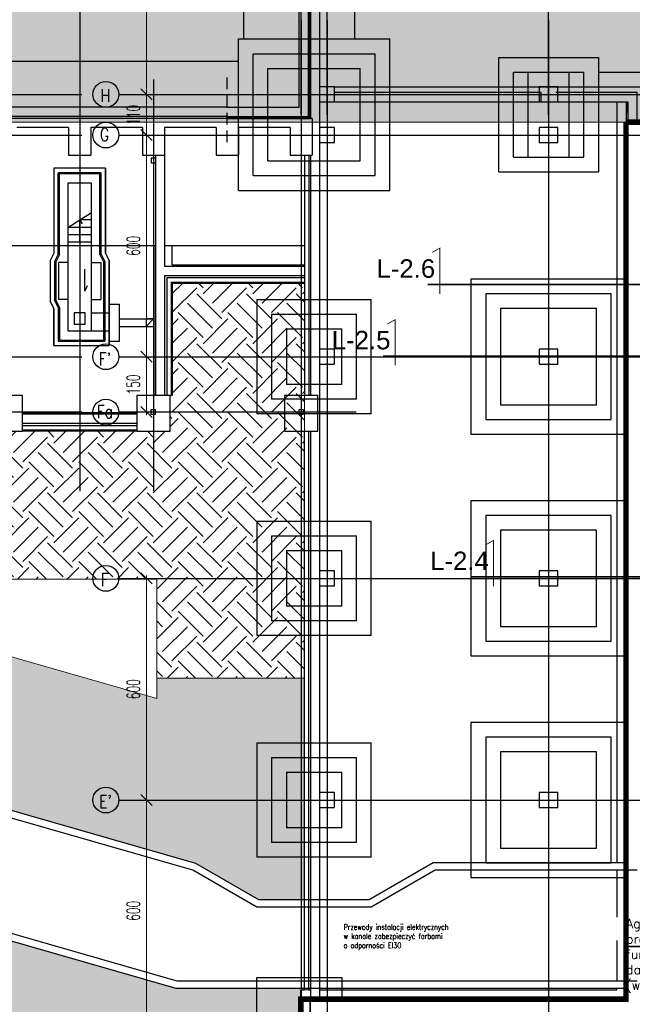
# Model space of a CAD drawing. Header units: centimetres. Extents: x -156440 to 298236, y -263599 to 81430.
# Tile 55 of 170: x 119099 to 135695, y -120762 to -94110. Entities that reach past the tile are written whole.
import ezdxf

# ---------------------------------------------------------------- set-up
doc = ezdxf.new("R2010")
doc.units = ezdxf.units.CM
doc.header["$LTSCALE"] = 50
doc.header["$PDMODE"] = 35
doc.header["$PDSIZE"] = 0.1
for name, pattern in [('01-101 Went PP Poziom -2$0$CENTER', [2, 1.25, -0.25, 0.25, -0.25]), ('01-101 Went PP Poziom -2$0$DASHDOT2', [12.7, 6.35, -3.175, 0, -3.175]), ('Kondygnacja -2$0$DIVIDE', [31.75, 12.7, -6.35, 0, -6.35, 0, -6.35]), ('Kondygnacja -2$0$HIDDEN', [9.525, 6.35, -3.175]), ('Kondygnacja -2$0$HIDDEN2', [4.7625, 3.175, -1.5875]), ('Osie rzutów$0$DASHDOT2', [12.7, 6.35, -3.175, 0, -3.175])]:
    doc.linetypes.add(name, pattern=pattern)
doc.layers.get('0').update_dxf_attribs({"color": 8})
doc.layers.get('DEFPOINTS').update_dxf_attribs({"color": 8})
for name, color, linetype in [('01-101 Went PP Poziom -2$0$L_linie przekrojowe', 213, 'Continuous'), ('Kondygnacja -2$0$ARCH_CIENKIE_IST', 8, 'Continuous'), ('Kondygnacja -2$0$ARCH_ETAPOWANIE', 8, 'Kondygnacja -2$0$DIVIDE'), ('Kondygnacja -2$0$ARCH_FUNDAMENTY_IST', 8, 'Continuous'), ('Kondygnacja -2$0$ARCH_GRUNT', 8, 'Continuous'), ('Kondygnacja -2$0$ARCH_INFO_OPISY', 8, 'Continuous'), ('Kondygnacja -2$0$ARCH_INFO_OPISY_IST', 8, 'Continuous'), ('Kondygnacja -2$0$ARCH_INFO_SCHODY_IST', 8, 'Continuous'), ('Kondygnacja -2$0$ARCH_MUROWANE_IST', 9, 'Continuous'), ('Kondygnacja -2$0$ARCH_NIEWIDOK_IST', 8, 'Kondygnacja -2$0$HIDDEN'), ('Kondygnacja -2$0$ARCH_POMOCNICZE_IST', 8, 'Kondygnacja -2$0$HIDDEN2'), ('Kondygnacja -2$0$ARCH_PRZEKROJOWE_IST', 8, 'Continuous'), ('Kondygnacja -2$0$ARCH_SCHODY_IST', 8, 'Continuous'), ('Kondygnacja -2$0$ARCH_STAL_IST', 8, 'Continuous'), ('Kondygnacja -2$0$ARCH_WIDOK_IST', 8, 'Continuous'), ('Kondygnacja -2$0$ARCH_ŻELBET_IST', 9, 'Continuous'), ('Osie rzutów$0$ARCH_INFO_OSIE_IST', 8, 'Osie rzutów$0$DASHDOT2'), ('Osie rzutów$0$ARCH_INFO_OSIE_OPISY_IST', 8, 'Continuous')]:
    doc.layers.add(name, color=color, linetype=linetype)
for name, color, linetype, lineweight in [('bgde_fundamenty pod urządzenia', 7, 'Continuous', 35), ('Kondygnacja -2$0$RYSUNKOWE_NIEDRUK', 8, 'Continuous', 9), ('Osie rzutów$0$ARCH_INFO_WYMIARY', 8, 'Continuous', 9)]:
    doc.layers.add(name, color=color, linetype=linetype, lineweight=lineweight)
doc.styles.add('01-101 Went PP Poziom -2$0$Arial', font='ARIAL.TTF')
doc.styles.add('Kondygnacja -2$0$ROMANS-50-CM', font='romans.shx', dxfattribs={"width": 0.8, "height": 10})
doc.styles.add('Osie rzutów$0$ROMANS-250-CM', font='romans.shx', dxfattribs={"width": 0.8, "height": 50})
doc.styles.add('Osie rzutów$0$wymiary_cuprum', font='Romans.shx', dxfattribs={"width": 0.6})
doc.styles.add('Romans', font='Romans.shx')
doc.dimstyles.new('Osie rzutów$0$ARCH_ CT', dxfattribs={"dimtxt": 20, "dimasz": 20, "dimexe": 12, "dimexo": 20, "dimgap": 5, "dimtad": 1, "dimdec": 1, "dimrnd": 0.5, "dimzin": 9, "dimdsep": 46, "dimtxsty": 'Osie rzutów$0$wymiary_cuprum', "dimblk": 'Osie rzutów$0$_Oblique', "dimcen": 8, "dimdle": 12, "dimclrd": 256, "dimclre": 256, "dimclrt": 55, "dimadec": 1, "dimazin": 0, "dimtfac": 1, "dimtdec": 1, "dimtmove": 1, "dimatfit": 2, "dimldrblk": 'Osie rzutów$0$_Dot', "dimfxl": 0, "dimtolj": 1, "dimtzin": 0, "dimlwd": -1, "dimlwe": -1, "dimarcsym": 0})
pattern_1 = [(45, (77424.2, -219231.8), (-1e-09, 1347.039), [952.501, -952.501]), (45, (77171.7, -218979.2), (-1e-09, 1347.039), [952.501, -952.501]), (45, (76919.1, -218726.6), (-1e-09, 1347.039), [952.501, -952.501]), (135, (76919.1, -218558.25), (-1347.039, -1e-09), [952.501, -952.501]), (135, (77171.7, -218305.7), (-1347.039, -1e-09), [952.501, -952.501]), (135, (77424.2, -218053.1), (-1347.039, -1e-09), [952.501, -952.501])]

# ---------------------------------------------------------------- blocks, each defined once
blk = doc.blocks.new('Osie rzutów$0$_Oblique')
at = {"color": 0, "linetype": 'ByBlock', "lineweight": -2}
blk.add_line((-0.5, -0.5), (0.5, 0.5), dxfattribs=at)
blk = doc.blocks.new('*D99')
at = {"layer": 'DEFPOINTS', "color": 0}
for p in [(4545, 12910), (4511, 12310), (4545, 12310)]:
    blk.add_point(p, dxfattribs=at)
at = {"layer": 'Osie rzutów$0$ARCH_INFO_WYMIARY'}
for p, q in [((4530, 12910), (4503, 12910)), ((4511, 12918), (4511, 12302)), ((4530, 12310), (4503, 12310))]:
    blk.add_line(p, q, dxfattribs=at)
at = {"layer": 'Osie rzutów$0$ARCH_INFO_WYMIARY', "xscale": 30, "yscale": 30, "zscale": 30}
for p, rotation in [((4511, 12910), 90), ((4511, 12310), 270)]:
    blk.add_blockref('Osie rzutów$0$_Oblique', p, dxfattribs=dict(at, rotation=rotation))
at = {"layer": 'Osie rzutów$0$ARCH_INFO_WYMIARY', "color": 55, "insert": (4475.5, 12610), "char_height": 35, "attachment_point": 5, "rotation": 90, "style": 'Osie rzutów$0$wymiary_cuprum'}
blk.add_mtext('\\A1;600', dxfattribs=at)
blk = doc.blocks.new('Osie rzutów$0$_Dot')
at = {"color": 0, "linetype": 'ByBlock', "lineweight": -2}
blk.add_line((-0.5, 0), (-1, 0), dxfattribs=at)
at = {"color": 0, "linetype": 'ByBlock', "const_width": 0.5}
blk.add_lwpolyline([(-0.25, 0, 1), (0.25, 0, 1)], format="xyb", close=True, dxfattribs=at)
blk = doc.blocks.new('*D131')
at = {"layer": 'DEFPOINTS', "color": 0}
for p in [(4545, 10400), (4511, 9800), (4545, 9800)]:
    blk.add_point(p, dxfattribs=at)
at = {"layer": 'Osie rzutów$0$ARCH_INFO_WYMIARY'}
for p, q in [((4530, 10400), (4503, 10400)), ((4511, 10408), (4511, 9792)), ((4530, 9800), (4503, 9800))]:
    blk.add_line(p, q, dxfattribs=at)
at = {"layer": 'Osie rzutów$0$ARCH_INFO_WYMIARY', "xscale": 30, "yscale": 30, "zscale": 30}
for p, rotation in [((4511, 10400), 90), ((4511, 9800), 270)]:
    blk.add_blockref('Osie rzutów$0$_Oblique', p, dxfattribs=dict(at, rotation=rotation))
at = {"layer": 'Osie rzutów$0$ARCH_INFO_WYMIARY', "color": 55, "insert": (4475.5, 10100), "char_height": 35, "attachment_point": 5, "rotation": 90, "style": 'Osie rzutów$0$wymiary_cuprum'}
blk.add_mtext('\\A1;600', dxfattribs=at)
blk = doc.blocks.new('*D132')
at = {"layer": 'DEFPOINTS', "color": 0}
for p in [(4545, 11000), (4511, 10400), (4545, 10400)]:
    blk.add_point(p, dxfattribs=at)
at = {"layer": 'Osie rzutów$0$ARCH_INFO_WYMIARY'}
for p, q in [((4511, 11008), (4511, 10392)), ((4530, 11000), (4503, 11000)), ((4530, 10400), (4503, 10400))]:
    blk.add_line(p, q, dxfattribs=at)
at = {"layer": 'Osie rzutów$0$ARCH_INFO_WYMIARY', "xscale": 30, "yscale": 30, "zscale": 30}
for p, rotation in [((4511, 11000), 90), ((4511, 10400), 270)]:
    blk.add_blockref('Osie rzutów$0$_Oblique', p, dxfattribs=dict(at, rotation=rotation))
at = {"layer": 'Osie rzutów$0$ARCH_INFO_WYMIARY', "color": 55, "insert": (4475.5, 10700), "char_height": 35, "attachment_point": 5, "rotation": 90, "style": 'Osie rzutów$0$wymiary_cuprum'}
blk.add_mtext('\\A1;600', dxfattribs=at)
blk = doc.blocks.new('*D143')
at = {"layer": 'DEFPOINTS', "color": 0}
for p in [(4545, 12200), (4511, 11600), (4545, 11600)]:
    blk.add_point(p, dxfattribs=at)
at = {"layer": 'Osie rzutów$0$ARCH_INFO_WYMIARY'}
for p, q in [((4511, 12208), (4511, 11592)), ((4530, 12200), (4503, 12200)), ((4530, 11600), (4503, 11600))]:
    blk.add_line(p, q, dxfattribs=at)
at = {"layer": 'Osie rzutów$0$ARCH_INFO_WYMIARY', "xscale": 30, "yscale": 30, "zscale": 30}
for p, rotation in [((4511, 12200), 90), ((4511, 11600), 270)]:
    blk.add_blockref('Osie rzutów$0$_Oblique', p, dxfattribs=dict(at, rotation=rotation))
at = {"layer": 'Osie rzutów$0$ARCH_INFO_WYMIARY', "color": 55, "insert": (4475.5, 11900), "char_height": 35, "attachment_point": 5, "rotation": 90, "style": 'Osie rzutów$0$wymiary_cuprum'}
blk.add_mtext('\\A1;600', dxfattribs=at)
blk = doc.blocks.new('*D144')
at = {"layer": 'DEFPOINTS', "color": 0}
for p in [(4545, 12310), (4511, 12200), (4545, 12200)]:
    blk.add_point(p, dxfattribs=at)
at = {"layer": 'Osie rzutów$0$ARCH_INFO_WYMIARY'}
for p, q in [((4511, 12318), (4511, 12192)), ((4530, 12310), (4503, 12310)), ((4530, 12200), (4503, 12200))]:
    blk.add_line(p, q, dxfattribs=at)
at = {"layer": 'Osie rzutów$0$ARCH_INFO_WYMIARY', "xscale": 30, "yscale": 30, "zscale": 30}
for p, rotation in [((4511, 12310), 90), ((4511, 12200), 270)]:
    blk.add_blockref('Osie rzutów$0$_Oblique', p, dxfattribs=dict(at, rotation=rotation))
at = {"layer": 'Osie rzutów$0$ARCH_INFO_WYMIARY', "color": 55, "insert": (4475.5, 12255), "char_height": 35, "attachment_point": 5, "rotation": 90, "style": 'Osie rzutów$0$wymiary_cuprum'}
blk.add_mtext('\\A1;110', dxfattribs=at)
blk = doc.blocks.new('*D145')
at = {"layer": 'DEFPOINTS', "color": 0}
for p in [(4545, 11600), (4511, 11450), (4545, 11450)]:
    blk.add_point(p, dxfattribs=at)
at = {"layer": 'Osie rzutów$0$ARCH_INFO_WYMIARY'}
for p, q in [((4530, 11600), (4503, 11600)), ((4511, 11608), (4511, 11442)), ((4530, 11450), (4503, 11450))]:
    blk.add_line(p, q, dxfattribs=at)
at = {"layer": 'Osie rzutów$0$ARCH_INFO_WYMIARY', "xscale": 30, "yscale": 30, "zscale": 30}
for p, rotation in [((4511, 11600), 90), ((4511, 11450), 270)]:
    blk.add_blockref('Osie rzutów$0$_Oblique', p, dxfattribs=dict(at, rotation=rotation))
at = {"layer": 'Osie rzutów$0$ARCH_INFO_WYMIARY', "color": 55, "insert": (4475.5, 11525), "char_height": 35, "attachment_point": 5, "rotation": 90, "style": 'Osie rzutów$0$wymiary_cuprum'}
blk.add_mtext('\\A1;150', dxfattribs=at)
blk = doc.blocks.new('Osie rzutów')
at = {"layer": 'Osie rzutów$0$ARCH_INFO_OSIE_IST', "ltscale": 10}
for p, q in [((4930, 12255), (4930, 15006.6)), ((5000, 12255), (5000, 14934.6)), ((5600, 12255), (5600, 14934.6)), ((4330, 12619.9), (4330, 11235.9)), ((4930, 12510), (4930, 4623.26)), ((5000, 12510), (5000, 4512.32)), ((5600, 12510), (5600, 4512.32)), ((4530, 12349.95), (4530, 11235.9)), ((4530, 12349.95), (4530, 11235.9)), ((1578.78, 12310), (4336.04, 12310)), ((4436.04, 12310), (13655, 12310)), ((1573.48, 12200), (4336.04, 12200)), ((4436.04, 12200), (13655, 12200)), ((1573.48, 11600), (4336.04, 11600)), ((4436.04, 11600), (13655, 11600)), ((4336.04, 11450), (1573.48, 11450)), ((5078.83, 11450), (4436.04, 11450)), ((4436.04, 11000), (13655, 11000)), ((4436.04, 10400), (13655, 10400))]:
    blk.add_line(p, q, dxfattribs=at)
at = {"layer": 'Osie rzutów$0$ARCH_INFO_OSIE_OPISY_IST'}
for centre in [(4401.04, 12310), (4401.04, 12200), (4401.04, 11600), (4401.04, 11450), (4401.04, 11000), (4401.04, 10400)]:
    blk.add_circle(centre, 35, dxfattribs=at)
at = {"layer": 'Osie rzutów$0$ARCH_INFO_OSIE_OPISY_IST', "style": 'Osie rzutów$0$ROMANS-250-CM', "width": 0.8}
for s, p in [('H', (4386.34, 12289.43)), ('G', (4384.69, 12183.82)), ("F'", (4381.47, 11576.3)), ('Fa', (4375.91, 11433.89)), ('F', (4387.32, 10979.17)), ("E'", (4382.44, 10378.5))]:
    blk.add_text(s, height=35, dxfattribs=at).set_placement(p)
at = {"layer": 'Osie rzutów$0$ARCH_INFO_WYMIARY'}
for base, p1, p2, picture, middle in [((4511.04, 12310), (4544.98, 12910), (4544.98, 12310), '*D99', (4475.54, 12610)), ((4511.04, 11600), (4544.98, 12200), (4544.98, 11600), '*D143', (4475.54, 11900)), ((4511.04, 10400), (4544.98, 11000), (4544.98, 10400), '*D132', (4475.54, 10700)), ((4511.04, 9800), (4544.98, 10400), (4544.98, 9800), '*D131', (4475.54, 10100))]:
    dim = blk.add_linear_dim(base=base, p1=p1, p2=p2, angle=270, dimstyle='Osie rzutów$0$ARCH_ CT', override={"dimtxt": 35, "dimasz": 30, "dimexe": 8, "dimexo": 15, "dimgap": 18, "dimdle": 8}, dxfattribs=at)
    dim.commit()
    dim.dimension.update_dxf_attribs({"geometry": picture, "text_midpoint": middle})
for base, p1, p2, picture, middle in [((4511.04, 12200), (4544.98, 12310), (4544.98, 12200), '*D144', (4511.04, 12255)), ((4511.04, 11450), (4544.98, 11600), (4544.98, 11450), '*D145', (4511.04, 11525))]:
    dim = blk.add_linear_dim(base=base, p1=p1, p2=p2, angle=270, dimstyle='Osie rzutów$0$ARCH_ CT', override={"dimtxt": 35, "dimasz": 30, "dimexe": 8, "dimexo": 15, "dimgap": 18, "dimdle": 8}, dxfattribs=at)
    dim.commit()
    dim.dimension.update_dxf_attribs({"geometry": picture, "text_midpoint": middle, "dimtype": 128})

msp = doc.modelspace()

# ---------------------------------------------------------------- hatches: boundary and pattern name
at = {"layer": 'Kondygnacja -2$0$ARCH_GRUNT', "linetype": 'Continuous', "lineweight": 5}
h = msp.add_hatch(dxfattribs=at)
h.set_pattern_fill('EARTH', color=256, scale=150.000081, angle=45, style=0)
h.set_pattern_definition([(45, (85935.5, -145231.8), (-1e-09, 1347.039), [952.5, -952.5]), (45, (85682.9, -144979.2), (-1e-09, 1347.039), [952.5, -952.5]), (45, (85430.3, -144726.6), (-1e-09, 1347.039), [952.5, -952.5]), (135, (85430.3, -144558.25), (-1347.039, -1e-09), [952.5, -952.5]), (135, (85682.9, -144305.7), (-1347.039, -1e-09), [952.5, -952.5]), (135, (85935.5, -144053.1), (-1347.039, -1e-09), [952.5, -952.5])])
h.paths.add_polyline_path([(212884.241, -145231.769), (212884.241, -130941.769), (218734.241, -130941.769), (218734.241, -120371.769), (164884.241, -120371.769), (164884.241, -97031.769), (164884.241, -96881.769), (100649.367, -96881.769), (88763.907, -108767.229), (85935.48, -105938.802), (98992.513, -92881.769), (168884.241, -92881.769), (168884.241, -97031.769), (168884.241, -116371.769), (222734.241, -116371.769), (222734.241, -134941.769), (216884.241, -134941.769), (216884.241, -145231.769)])
h = msp.add_hatch(dxfattribs=at)
h.set_pattern_fill('EARTH', color=256, scale=150.000081, angle=45, style=0)
h.set_pattern_definition(pattern_1)
h.paths.add_polyline_path([(122814.241, -111935.99), (122814.241, -109251.769), (100611.443, -109251.769), (99221.908, -107855.17), (99045.24, -108031.838), (98514.91, -107501.508), (94189.497, -111826.921), (92661.644, -114531.769), (89009.775, -114531.769), (88940.684, -114600.86), (88871.593, -114531.769), (83186.477, -114531.769), (85238.6, -110898.776), (83107.053, -108767.229), (85935.48, -105938.802), (88940.684, -108944.006), (89364.948, -108519.742), (90522.553, -109677.347), (90039.927, -110531.769), (90327.053, -110531.769), (90975.138, -109384.425), (98514.91, -101844.654), (99045.24, -102374.984), (99229.088, -102191.136), (102274.241, -105251.769), (123174.241, -105251.769), (123174.241, -104281.769), (123234.241, -104281.769), (123234.241, -101241.769), (126814.241, -101241.769), (126814.241, -111935.99)])
h = msp.add_hatch(dxfattribs=at)
h.set_pattern_fill('EARTH', color=256, scale=150.000081, angle=45, style=0)
h.set_pattern_definition(pattern_1)
h.paths.add_polyline_path([(212884.241, -145231.769), (212884.241, -170091.769), (126714.241, -170091.769), (126714.241, -162416.769), (124204.241, -162416.769), (124204.241, -158046.769), (126714.241, -158046.769), (126714.241, -145411.769), (124194.241, -145411.769), (124194.241, -139051.769), (126714.241, -139051.769), (126714.241, -120371.769), (126974.241, -120371.769), (126974.241, -120331.769), (123340.682, -120331.769), (104210.686, -114846.331), (92327.304, -139115.894), (85328.346, -135672.845), (88440.332, -129346.864), (81118.345, -125744.905), (84534.909, -118799.785), (97303.521, -125081.142), (97363.112, -124960.006), (104094.752, -111276.07), (123872.677, -116947.299), (125577.831, -117931.769), (126814.241, -117931.769), (126814.241, -111935.99), (122814.241, -111935.99), (122814.241, -112482.599), (111546.999, -109251.769), (100611.443, -109251.769), (95479.978, -119726.267), (82711.366, -113444.91), (75763.47, -127568.448), (83085.457, -131170.407), (79973.47, -137496.388), (94157.494, -144474.039), (106329.469, -119615.08), (122714.241, -124313.338), (122714.241, -135051.769), (120194.241, -135051.769), (120194.241, -149411.769), (122714.241, -149411.769), (122714.241, -154046.769), (120204.241, -154046.769), (120204.241, -166416.769), (122714.241, -166416.769), (122714.241, -174091.769), (216884.241, -174091.769), (216884.241, -145231.769)])

# ---------------------------------------------------------------- linework, layer by layer
at = {"elevation": -3480}
msp.add_lwpolyline([(120024.241, -100431.769), (119924.241, -100631.769), (119924.241, -101731.769), (120024.241, -101931.769), (120024.241, -102931.769), (121524.241, -102931.769), (121524.241, -100631.769), (121424.241, -100431.769), (121424.241, -98131.769), (120024.241, -98131.769)], close=True, dxfattribs=at)
at = {"layer": '01-101 Went PP Poziom -2$0$L_linie przekrojowe', "linetype": '01-101 Went PP Poziom -2$0$CENTER', "ltscale": 50}
for points in [[(130481.617, -101532.657, 21, 21, 0), (130481.547, -100292.796, 21, 21, 0), (130269.362, -100411.693, 0, 0, 0)], [(129270.001, -103469.869, 21, 21, 0), (129269.93, -102230.008, 21, 21, 0), (129057.746, -102348.905, 0, 0, 0)], [(131935.216, -109445.249, 21, 21, 0), (131935.146, -108205.388, 21, 21, 0), (131722.961, -108324.284, 0, 0, 0)]]:
    msp.add_lwpolyline(points, format="xyseb", dxfattribs=at)
at = {"layer": '01-101 Went PP Poziom -2$0$L_linie przekrojowe', "linetype": '01-101 Went PP Poziom -2$0$DASHDOT2', "const_width": 42}
for points in [[(162076.945, -101277.072), (130150.781, -101277.336)], [(158697.516, -103214.285), (128938.931, -103214.549)], [(158744.191, -109189.666), (131343.514, -109189.93)]]:
    msp.add_lwpolyline(points, dxfattribs=at)
at = {"layer": 'bgde_fundamenty pod urządzenia'}
msp.add_line((140778.266, -119200.173), (135524.241, -119200.173, -3480), dxfattribs=at)
at = {"layer": 'Kondygnacja -2$0$ARCH_CIENKIE_IST', "elevation": -3480}
for points in [[(124707.472, -96746.769), (126939.241, -96746.769), (126939.241, -71646.769), (127539.241, -71646.769), (127539.241, -67111.049)], [(124707.472, -96766.769), (126959.241, -96766.769), (126959.241, -71666.769), (127559.241, -71666.769), (127559.241, -67111.049)]]:
    msp.add_lwpolyline(points, dxfattribs=at)
at = {"layer": 'Kondygnacja -2$0$ARCH_ETAPOWANIE', "ltscale": 10, "const_width": 150, "elevation": -3480}
for points in [[(135524.241, -96881.769), (139504.241, -96881.769), (139504.241, -71681.769), (124669.467, -71681.769)], [(158104.241, -127431.771), (158104.241, -157231.769), (135824.241, -157231.769), (135824.241, -130541.769), (126714.241, -130541.769), (126714.241, -129691.769), (126714.241, -129691.769), (126714.241, -120621.769), (126714.241, -120621.769), (131274.241, -120621.769), (132658.763, -120621.769), (135524.241, -120621.769), (135524.241, -120621.769), (135524.241, -96871.769)]]:
    msp.add_lwpolyline(points, dxfattribs=at)
at = {"layer": 'Kondygnacja -2$0$ARCH_FUNDAMENTY_IST'}
for p, q in [((128174.241, -94631.769, -3480), (128174.241, -91381.769, -3480)), ((125024.241, -94631.769, -3480), (129124.241, -94631.769, -3480)), ((125024.241, -98731.769, -3480), (125024.241, -94631.769, -3480)), ((129124.241, -98731.769, -3480), (129124.241, -94631.769, -3480)), ((125424.241, -95031.769, -3480), (128724.241, -95031.769, -3480)), ((125424.241, -98331.769, -3480), (125424.241, -95031.769, -3480)), ((128724.241, -98331.769, -3480), (128724.241, -95031.769, -3480)), ((132074.241, -98231.769, -3480), (132074.241, -95131.769, -3480)), ((132074.241, -95131.769, -3480), (134774.241, -95131.769, -3480)), ((134774.241, -95131.769, -3480), (134774.241, -98231.769, -3480)), ((113224.241, -95231.769, -3480), (125024.241, -95231.769, -3480)), ((125824.241, -95431.769, -3480), (128324.241, -95431.769, -3480)), ((125824.241, -97931.769, -3480), (125824.241, -95431.769, -3480)), ((128324.241, -97931.769, -3480), (128324.241, -95431.769, -3480)), ((132474.241, -97831.769, -3480), (132474.241, -95531.769, -3480)), ((132474.241, -95531.769, -3480), (134374.241, -95531.769, -3480)), ((132874.241, -97831.769, -3480), (132874.241, -95531.769, -3480)), ((133974.241, -95531.769, -3480), (133974.241, -97831.769, -3480)), ((134374.241, -95531.769, -3480), (134374.241, -97831.769, -3480)), ((134774.241, -95531.769, -3480), (137924.241, -95531.769, -3480)), ((125824.241, -97931.769, -3480), (125824.241, -97031.769, -3480)), ((125824.241, -97931.769, -3480), (125824.241, -97031.769, -3480)), ((125824.241, -97931.769, -3480), (128324.241, -97931.769, -3480)), ((125824.241, -97931.769, -3480), (126674.241, -97931.769, -3480)), ((125824.241, -97931.769, -3480), (126674.241, -97931.769, -3480)), ((132474.241, -97831.769, -3480), (134374.241, -97831.769, -3480)), ((125424.241, -98331.769, -3480), (128724.241, -98331.769, -3480)), ((132074.241, -98231.769, -3480), (134774.241, -98231.769, -3480)), ((125024.241, -98731.769, -3480), (129124.241, -98731.769, -3480)), ((122774.241, -100231.769, -3480), (113224.241, -100231.769, -3480)), ((122734.241, -100231.769, -3480), (122734.241, -104281.769, -3480)), ((126814.241, -100231.769, -3480), (123024.241, -100231.769, -3480)), ((123234.241, -100741.769, -3480), (123234.241, -100231.769, -3480)), ((123234.241, -100741.769, -3480), (126814.241, -100741.769, -3480)), ((123234.241, -101241.769, -3480), (126814.241, -101241.769, -3480)), ((123234.241, -101241.769, -3480), (123234.241, -104281.769, -3480)), ((125524.241, -101681.769, -3480), (128624.241, -101681.769, -3480)), ((125524.241, -101681.769, -3480), (125524.241, -104781.769, -3480)), ((128624.241, -104781.769, -3480), (128624.241, -101681.769, -3480)), ((125924.241, -102081.769, -3480), (128224.241, -102081.769, -3480)), ((125924.241, -102081.769, -3480), (125924.241, -104381.769, -3480)), ((128224.241, -104381.769, -3480), (128224.241, -102081.769, -3480)), ((126324.241, -102481.769, -3480), (127824.241, -102481.769, -3480)), ((126324.241, -102481.769, -3480), (126324.241, -103981.769, -3480)), ((127824.241, -103981.769, -3480), (127824.241, -102481.769, -3480)), ((127824.241, -103981.769, -3480), (126324.241, -103981.769, -3480)), ((128224.241, -104381.769, -3480), (125924.241, -104381.769, -3480)), ((122274.241, -104751.769, -3480), (119174.241, -104751.769, -3480)), ((128624.241, -104781.769, -3480), (125524.241, -104781.769, -3480)), ((122274.241, -105251.769, -3480), (119174.241, -105251.769, -3480)), ((125524.241, -107681.769, -3480), (128624.241, -107681.769, -3480)), ((125524.241, -107681.769, -3480), (125524.241, -110781.769, -3480)), ((128624.241, -110781.769, -3480), (128624.241, -107681.769, -3480)), ((125924.241, -108081.769, -3480), (128224.241, -108081.769, -3480)), ((125924.241, -108081.769, -3480), (125924.241, -110381.769, -3480)), ((128224.241, -110381.769, -3480), (128224.241, -108081.769, -3480)), ((126324.241, -108481.769, -3480), (127824.241, -108481.769, -3480)), ((126324.241, -108481.769, -3480), (126324.241, -109981.769, -3480)), ((127824.241, -109981.769, -3480), (127824.241, -108481.769, -3480)), ((127824.241, -109981.769, -3480), (126324.241, -109981.769, -3480)), ((128224.241, -110381.769, -3480), (125924.241, -110381.769, -3480)), ((128624.241, -110781.769, -3480), (125524.241, -110781.769, -3480)), ((125524.241, -113681.769, -3480), (128624.241, -113681.769, -3480)), ((125524.241, -113681.769, -3480), (125524.241, -116781.769, -3480)), ((128624.241, -116781.769, -3480), (128624.241, -113681.769, -3480)), ((125924.241, -114081.769, -3480), (128224.241, -114081.769, -3480)), ((125924.241, -114081.769, -3480), (125924.241, -116381.769, -3480)), ((128224.241, -116381.769, -3480), (128224.241, -114081.769, -3480)), ((126324.241, -114481.769, -3480), (127824.241, -114481.769, -3480)), ((126324.241, -114481.769, -3480), (126324.241, -115981.769, -3480)), ((127824.241, -115981.769, -3480), (127824.241, -114481.769, -3480)), ((127824.241, -115981.769, -3480), (126324.241, -115981.769, -3480)), ((128224.241, -116381.769, -3480), (125924.241, -116381.769, -3480)), ((128624.241, -116781.769, -3480), (125524.241, -116781.769, -3480)), ((125524.241, -122431.769, -3480), (125524.241, -120031.769, -3480)), ((125524.241, -120031.769, -3480), (127824.241, -120031.769, -3480)), ((127824.241, -120031.769, -3480), (127824.241, -120631.769, -3480))]:
    msp.add_line(p, q, dxfattribs=at)
at = {"layer": 'Kondygnacja -2$0$ARCH_FUNDAMENTY_IST', "elevation": -3480}
msp.add_lwpolyline([(125174.241, -94631.769), (125174.241, -69881.769), (150074.241, -69881.769)], dxfattribs=at)
for points in [[(131324.241, -105331.769), (135524.241, -105331.769), (135524.241, -101131.769), (131324.241, -101131.769)], [(131724.241, -104931.769), (135124.241, -104931.769), (135124.241, -101531.769), (131724.241, -101531.769)], [(132124.241, -104531.769), (134724.241, -104531.769), (134724.241, -101931.769), (132124.241, -101931.769)], [(131324.241, -111331.769), (135524.241, -111331.769), (135524.241, -107131.769), (131324.241, -107131.769)], [(131724.241, -110931.769), (135124.241, -110931.769), (135124.241, -107531.769), (131724.241, -107531.769)], [(132124.241, -110531.769), (134724.241, -110531.769), (134724.241, -107931.769), (132124.241, -107931.769)], [(131324.241, -117331.769), (135524.241, -117331.769), (135524.241, -113131.769), (131324.241, -113131.769)], [(131724.241, -116931.769), (135124.241, -116931.769), (135124.241, -113531.769), (131724.241, -113531.769)], [(132124.241, -116531.769), (134724.241, -116531.769), (134724.241, -113931.769), (132124.241, -113931.769)]]:
    msp.add_lwpolyline(points, close=True, dxfattribs=at)
at = {"layer": 'Kondygnacja -2$0$ARCH_INFO_OPISY_IST'}
msp.add_line((120860.277, -101462.157, -3480), (120860.277, -100862.157, -3480), dxfattribs=at)
at = {"layer": 'Kondygnacja -2$0$ARCH_INFO_SCHODY_IST'}
for p, q in [((120724.241, -100131.769, -3480), (120724.241, -99531.769, -3480)), ((120724.241, -99531.769, -3480), (120791.935, -99639.465, -3480))]:
    msp.add_line(p, q, dxfattribs=at)
at = {"layer": 'Kondygnacja -2$0$ARCH_MUROWANE_IST', "ltscale": 4}
for p, q in [((135274.241, -96331.769, -3480), (135274.241, -116931.769, -3480)), ((135524.241, -96331.769, -3480), (135524.241, -116931.769, -3480)), ((124724.241, -96481.769, -3480), (102724.241, -96481.769, -3480)), ((122774.241, -97781.769, -3480), (122774.241, -104281.769, -3480)), ((123024.241, -97781.769, -3480), (123024.241, -100781.769, -3480)), ((126814.241, -97781.769, -3480), (126814.241, -104281.769, -3480)), ((126934.241, -97781.769, -3480), (126934.241, -104281.769, -3480)), ((121424.241, -98131.769, -3480), (120024.241, -98131.769, -3480)), ((120024.241, -98131.769, -3480), (120024.241, -100431.769, -3480)), ((121304.241, -98251.769, -3480), (120144.241, -98251.769, -3480)), ((120144.241, -100460.098, -3480), (120144.241, -98251.769, -3480)), ((121274.241, -98281.769, -3480), (120174.241, -98281.769, -3480)), ((120174.241, -100467.18, -3480), (120174.241, -98281.769, -3480)), ((121274.241, -100467.18, -3480), (121274.241, -98281.769, -3480)), ((121304.241, -100460.098, -3480), (121304.241, -98251.769, -3480)), ((121424.241, -98131.769, -3480), (121424.241, -100431.769, -3480)), ((120399.241, -98531.769, -3480), (120399.241, -102531.769, -3480)), ((121049.241, -98531.769, -3480), (120399.241, -98531.769, -3480)), ((121049.241, -102531.769, -3480), (121049.241, -98531.769, -3480)), ((120024.241, -100431.769, -3480), (119924.241, -100631.769, -3480)), ((120144.241, -100460.098, -3480), (120044.241, -100660.098, -3480)), ((120174.241, -100467.18, -3480), (120074.241, -100667.18, -3480)), ((121274.241, -100467.18, -3480), (121374.241, -100667.18, -3480)), ((121304.241, -100460.098, -3480), (121404.241, -100660.098, -3480)), ((121424.241, -100431.769, -3480), (121524.241, -100631.769, -3480)), ((119924.241, -100631.769, -3480), (119924.241, -101731.769, -3480)), ((120044.241, -100660.098, -3480), (120044.241, -101703.441, -3480)), ((120074.241, -100667.18, -3480), (120074.241, -101696.359, -3480)), ((120399.241, -100681.769, -3480), (120149.241, -100681.769, -3480)), ((120149.241, -100681.769, -3480), (120149.241, -101681.769, -3480)), ((121049.241, -100681.769, -3480), (121299.241, -100681.769, -3480)), ((121299.241, -100681.769, -3480), (121299.241, -101681.769, -3480)), ((121374.241, -100667.18, -3480), (121374.241, -102781.769, -3480)), ((121404.241, -100660.098, -3480), (121404.241, -102811.769, -3480)), ((121524.241, -100631.769, -3480), (121524.241, -102931.769, -3480)), ((123024.241, -100781.769, -3480), (126814.241, -100781.769, -3480)), ((123024.241, -101031.769, -3480), (126814.241, -101031.769, -3480)), ((123024.241, -101031.769, -3480), (123024.241, -104281.769, -3480)), ((123084.241, -101091.769, -3480), (126814.241, -101091.769, -3480)), ((123084.241, -101091.769, -3480), (123084.241, -104281.769, -3480)), ((123204.241, -101211.769, -3480), (126814.241, -101211.769, -3480)), ((123204.241, -101211.769, -3480), (123204.241, -104281.769, -3480)), ((120860.277, -101462.157, -3480), (120938.639, -101308.938, -3480)), ((120024.241, -101931.769, -3480), (119924.241, -101731.769, -3480)), ((120144.241, -101903.441, -3480), (120044.241, -101703.441, -3480)), ((120174.241, -101896.359, -3480), (120074.241, -101696.359, -3480)), ((120399.241, -101681.769, -3480), (120149.241, -101681.769, -3480)), ((121049.241, -101681.769, -3480), (121299.241, -101681.769, -3480)), ((120024.241, -102931.769, -3480), (120024.241, -101931.769, -3480)), ((120144.241, -101903.441, -3480), (120144.241, -102811.769, -3480)), ((120174.241, -101896.359, -3480), (120174.241, -102781.769, -3480)), ((121049.241, -102048.69, -3480), (121524.241, -102048.69, -3480)), ((121524.241, -101811.769, -3480), (121804.241, -101811.769, -3480)), ((121804.241, -102811.769, -3480), (121804.241, -101811.769, -3480)), ((121804.241, -102211.769, -3480), (122724.241, -102211.769, -3480)), ((122724.241, -102211.769, -3480), (122524.241, -102211.769, -3480)), ((122524.241, -102211.769, -3480), (122524.241, -102411.769, -3480)), ((122724.241, -102211.769, -3480), (122524.241, -102411.769, -3480)), ((120399.241, -102531.769, -3480), (121049.241, -102531.769, -3480)), ((121049.241, -102531.769, -3480), (121524.241, -102531.769, -3480)), ((121804.241, -102411.769, -3480), (122724.241, -102411.769, -3480)), ((120144.241, -102811.769, -3480), (121404.241, -102811.769, -3480)), ((120174.241, -102781.769, -3480), (121374.241, -102781.769, -3480)), ((121524.241, -102811.769, -3480), (121804.241, -102811.769, -3480)), ((120024.241, -102931.769, -3480), (121524.241, -102931.769, -3480)), ((123174.241, -104281.769, -3480), (123204.241, -104281.769, -3480)), ((122274.241, -104791.769, -3480), (119174.241, -104791.769, -3480)), ((122274.241, -105041.769, -3480), (119174.241, -105041.769, -3480)), ((122274.241, -105101.769, -3480), (119174.241, -105101.769, -3480)), ((122274.241, -105221.769, -3480), (119174.241, -105221.769, -3480)), ((126804.241, -105251.769, -3480), (126804.241, -120371.769, -3480)), ((126924.241, -105251.769, -3480), (126924.241, -120371.769, -3480)), ((127224.241, -115431.769, -3480), (127224.241, -116361.769, -3480)), ((126714.241, -139051.769, -3480), (126714.241, -120371.769, -3480)), ((126714.241, -120371.769, -3480), (126804.241, -120371.769, -3480)), ((126924.241, -120371.769, -3480), (126974.241, -120371.769, -3480)), ((127224.241, -120371.769, -3480), (135274.241, -120371.769, -3480)), ((135274.241, -120371.769, -3480), (135274.241, -120331.769, -3480)), ((135524.241, -120331.769, -3480), (135524.241, -120621.769, -3480)), ((126964.241, -139171.769, -3480), (126964.241, -120621.769, -3480)), ((126964.241, -120621.769, -3480), (126974.241, -120621.769, -3480)), ((127224.241, -120621.769, -3480), (135524.241, -120621.769, -3480))]:
    msp.add_line(p, q, dxfattribs=at)
at = {"layer": 'Kondygnacja -2$0$ARCH_MUROWANE_IST', "ltscale": 4, "elevation": -3480}
for points in [[(124707.472, -96731.769), (126924.241, -96731.769), (126924.241, -71631.769), (127524.241, -71631.769), (127524.241, -67111.049)], [(124707.472, -96481.769), (126674.241, -96481.769), (126674.241, -71381.769), (127274.241, -71381.769), (127274.241, -67111.049)], [(127624.241, -96331.769), (133224.241, -96331.769), (133224.241, -96081.769), (127624.241, -96081.769)], [(135824.241, -96881.769), (135824.241, -96081.769), (133624.241, -96081.769)], [(133624.241, -96331.769), (135574.241, -96331.769), (135574.241, -96881.769)]]:
    msp.add_lwpolyline(points, dxfattribs=at)
msp.add_lwpolyline([(120574.241, -102348.69), (120874.241, -102348.69), (120874.241, -102048.69), (120574.241, -102048.69)], close=True, dxfattribs=at)
at = {"layer": 'Kondygnacja -2$0$ARCH_NIEWIDOK_IST'}
msp.add_line((124707.472, -95677.497, -3480), (124707.472, -97492.713, -3480), dxfattribs=at)
at = {"layer": 'Kondygnacja -2$0$ARCH_NIEWIDOK_IST', "ltscale": 4}
for p, q in [((135274.241, -117131.769, -3480), (135274.241, -120131.769, -3480)), ((135524.241, -117131.769, -3480), (135524.241, -120131.769, -3480)), ((135574.241, -117131.769, -3480), (135574.241, -120131.769, -3480))]:
    msp.add_line(p, q, dxfattribs=at)
at = {"layer": 'Kondygnacja -2$0$ARCH_POMOCNICZE_IST', "const_width": 20, "elevation": -3480}
for points in [[(124707.472, -96756.769), (126949.241, -96756.769), (126949.241, -71656.769), (127549.241, -71656.769), (127549.241, -67111.049)], [(135549.241, -120631.769), (135549.241, -120331.769)]]:
    msp.add_lwpolyline(points, dxfattribs=at)
at = {"layer": 'Kondygnacja -2$0$ARCH_PRZEKROJOWE_IST', "ltscale": 4, "elevation": -3480}
msp.add_lwpolyline([(127624.241, -95931.769), (135974.241, -95931.769), (135974.241, -96871.769)], dxfattribs=at)
at = {"layer": 'Kondygnacja -2$0$ARCH_SCHODY_IST', "ltscale": 4}
msp.add_line((120399.241, -99731.769, -3480), (121049.241, -99331.769, -3480), dxfattribs=at)
at = {"layer": 'Kondygnacja -2$0$ARCH_SCHODY_IST'}
for p, q in [((121049.241, -99531.769, -3480), (120724.241, -99531.769, -3480)), ((121049.241, -99731.769, -3480), (120399.241, -99731.769, -3480)), ((121049.241, -99931.769, -3480), (120399.241, -99931.769, -3480)), ((121049.241, -100131.769, -3480), (120399.241, -100131.769, -3480))]:
    msp.add_line(p, q, dxfattribs=at)
at = {"layer": 'Kondygnacja -2$0$ARCH_STAL_IST', "elevation": -3480}
for points in [[(122664.241, -97981.769), (122784.241, -97981.769), (122784.241, -97861.769), (122664.241, -97861.769)], [(122654.241, -104791.769), (122774.241, -104791.769), (122774.241, -104671.769), (122654.241, -104671.769)], [(126664.241, -104791.769), (126784.241, -104791.769), (126784.241, -104671.769), (126664.241, -104671.769)]]:
    msp.add_lwpolyline(points, close=True, dxfattribs=at)
at = {"layer": 'Kondygnacja -2$0$ARCH_WIDOK_IST'}
for p, q in [((135574.241, -96621.769, -3480), (135574.241, -96331.769, -3480)), ((121049.241, -98531.769, -3480), (120399.241, -98531.769, -3480))]:
    msp.add_line(p, q, dxfattribs=at)
at = {"layer": 'Kondygnacja -2$0$ARCH_ŻELBET_IST', "ltscale": 4}
for p, q in [((126974.241, -71681.769, -3480), (126974.241, -96781.769, -3480)), ((127224.241, -71931.769, -3480), (127224.241, -97031.769, -3480)), ((124724.241, -96731.769, -3480), (102724.241, -96731.769, -3480)), ((124724.241, -96781.769, -3480), (103224.241, -96781.769, -3480)), ((124707.472, -96781.769, -3480), (126974.241, -96781.769, -3480)), ((127024.241, -96781.769, -3480), (124707.472, -96781.769, -3480)), ((135574.241, -96881.769, -3480), (139224.241, -96881.769, -3480)), ((135574.241, -117131.769, -3480), (135574.241, -96881.769, -3480)), ((120424.241, -97031.769, -3480), (119024.241, -97031.769, -3480)), ((122424.241, -97031.769, -3480), (121024.241, -97031.769, -3480)), ((124424.241, -97031.769, -3480), (123024.241, -97031.769, -3480)), ((126424.241, -97031.769, -3480), (125024.241, -97031.769, -3480)), ((127224.241, -97431.769, -3480), (127224.241, -120631.769, -3480)), ((126974.241, -97781.769, -3480), (126974.241, -104281.769, -3480)), ((126974.241, -105251.769, -3480), (126974.241, -120631.769, -3480)), ((123788.704, -117131.279, -3480), (104200.389, -111514.421, -3480)), ((123368.79, -120131.769, -3480), (104105.049, -114607.981, -3480)), ((123340.682, -120331.769, -3480), (104210.686, -114846.331, -3480)), ((135824.241, -120131.769, -3480), (123368.79, -120131.769, -3480)), ((135574.241, -120631.769, -3480), (135574.241, -120131.769, -3480)), ((135574.241, -120331.769, -3480), (123340.682, -120331.769, -3480)), ((126974.241, -139181.769, -3480), (126974.241, -120631.769, -3480)), ((126974.241, -120631.769, -3480), (135574.241, -120631.769, -3480))]:
    msp.add_line(p, q, dxfattribs=at)
at = {"layer": 'Kondygnacja -2$0$ARCH_ŻELBET_IST', "ltscale": 2}
for p, q in [((127024.241, -96781.769, -3480), (127024.241, -97781.769, -3480)), ((120424.241, -97031.769, -3480), (120424.241, -97781.769, -3480)), ((121024.241, -97031.769, -3480), (121024.241, -97781.769, -3480)), ((122424.241, -97031.769, -3480), (122424.241, -97781.769, -3480)), ((123024.241, -97031.769, -3480), (123024.241, -97781.769, -3480)), ((124424.241, -97031.769, -3480), (124424.241, -97781.769, -3480)), ((125024.241, -97031.769, -3480), (125024.241, -97781.769, -3480)), ((126424.241, -97031.769, -3480), (126424.241, -97781.769, -3480)), ((120424.241, -97781.769, -3480), (121024.241, -97781.769, -3480)), ((122424.241, -97781.769, -3480), (123024.241, -97781.769, -3480)), ((124424.241, -97781.769, -3480), (125024.241, -97781.769, -3480)), ((126424.241, -97781.769, -3480), (127024.241, -97781.769, -3480)), ((119174.241, -105251.769, -3480), (119174.241, -104731.769, -3480)), ((123174.241, -105251.769, -3480), (123174.241, -104731.769, -3480)), ((127174.241, -105251.769, -3480), (127174.241, -104731.769, -3480))]:
    msp.add_line(p, q, dxfattribs=at)
at = {"layer": 'Kondygnacja -2$0$ARCH_ŻELBET_IST', "ltscale": 4, "elevation": -3480}
for points in [[(127224.241, -96331.769), (127624.241, -96331.769), (127624.241, -95931.769), (127224.241, -95931.769)], [(133174.241, -96331.769), (133674.241, -96331.769), (133674.241, -95931.769), (133174.241, -95931.769)], [(127224.241, -97431.769), (127624.241, -97431.769), (127624.241, -97031.769), (127224.241, -97031.769)], [(133174.241, -97431.769), (133674.241, -97431.769), (133674.241, -97031.769), (133174.241, -97031.769)], [(127224.241, -103431.769), (127624.241, -103431.769), (127624.241, -103031.769), (127224.241, -103031.769)], [(133174.241, -103431.769), (133674.241, -103431.769), (133674.241, -103031.769), (133174.241, -103031.769)], [(127224.241, -109431.769), (127624.241, -109431.769), (127624.241, -109031.769), (127224.241, -109031.769)], [(133174.241, -109431.769), (133674.241, -109431.769), (133674.241, -109031.769), (133174.241, -109031.769)], [(127224.241, -115431.769), (127624.241, -115431.769), (127624.241, -115031.769), (127224.241, -115031.769)], [(133174.241, -115431.769), (133674.241, -115431.769), (133674.241, -115031.769), (133174.241, -115031.769)]]:
    msp.add_lwpolyline(points, close=True, dxfattribs=at)
at = {"layer": 'Kondygnacja -2$0$ARCH_ŻELBET_IST', "ltscale": 2, "elevation": -3480}
for points in [[(118274.241, -105251.769), (119174.241, -105251.769), (119174.241, -104281.769), (118274.241, -104281.769)], [(122274.241, -105251.769), (123174.241, -105251.769), (123174.241, -104281.769), (122274.241, -104281.769)], [(126274.241, -105251.769), (127174.241, -105251.769), (127174.241, -104281.769), (126274.241, -104281.769)]]:
    msp.add_lwpolyline(points, close=True, dxfattribs=at)
at = {"layer": 'Kondygnacja -2$0$ARCH_ŻELBET_IST', "ltscale": 4, "elevation": -3480}
for points in [[(135574.241, -116931.769), (130302.702, -116931.769), (128570.651, -117931.769), (125577.831, -117931.769), (123872.677, -116947.299), (104094.752, -111276.07)], [(135824.241, -117131.769), (130356.292, -117131.769), (128624.241, -118131.769), (125524.241, -118131.769), (123792.19, -117131.769), (123790.413, -117131.769)]]:
    msp.add_lwpolyline(points, dxfattribs=at)
at = {"layer": 'Kondygnacja -2$0$RYSUNKOWE_NIEDRUK', "linetype": 'Continuous', "lineweight": 5, "elevation": -3480}
msp.add_lwpolyline([(212884.241, -145231.769), (212884.241, -130941.769), (218734.241, -130941.769), (218734.241, -120371.769), (164884.241, -120371.769), (164884.241, -97031.769), (164884.241, -96881.769), (100649.367, -96881.769), (88763.907, -108767.229), (85935.48, -105938.802), (98992.513, -92881.769), (168884.241, -92881.769), (168884.241, -97031.769), (168884.241, -116371.769), (222734.241, -116371.769), (222734.241, -134941.769), (216884.241, -134941.769), (216884.241, -145231.769)], close=True, dxfattribs=at)
for points in [[(102274.241, -105251.769), (123174.241, -105251.769), (123174.241, -104281.769), (123234.241, -104281.769), (123234.241, -101241.769), (126814.241, -101241.769), (126814.241, -111935.99), (122814.241, -111935.99), (122814.241, -109251.769), (100611.443, -109251.769)], [(104094.752, -111276.07), (123872.677, -116947.299), (125577.831, -117931.769), (126814.241, -117931.769), (126814.241, -111935.99), (122814.241, -111935.99), (122814.241, -112482.599), (111546.999, -109251.769)], [(212884.241, -170091.769), (126714.241, -170091.769), (126714.241, -162416.769), (124204.241, -162416.769), (124204.241, -158046.769), (126714.241, -158046.769), (126714.241, -145411.769), (124194.241, -145411.769), (124194.241, -139051.769), (126714.241, -139051.769), (126714.241, -120371.769), (126974.241, -120371.769), (126974.241, -120331.769), (123340.682, -120331.769), (104210.686, -114846.331)]]:
    msp.add_lwpolyline(points, dxfattribs=at)

# ---------------------------------------------------------------- block references
at = {"layer": 'Osie rzutów$0$ARCH_INFO_OSIE_IST', "xscale": 10, "yscale": 10, "zscale": 10}
msp.add_blockref('Osie rzutów', (77424.241, -219231.769), dxfattribs=at)

# ---------------------------------------------------------------- texts
at = {"layer": '01-101 Went PP Poziom -2$0$L_linie przekrojowe', "linetype": 'Continuous', "style": '01-101 Went PP Poziom -2$0$Arial'}
for s, p in [('L-2.6', (128762.728, -101095.601)), ('L-2.5', (127551.111, -103032.814)), ('L-2.4', (130216.326, -109008.193))]:
    msp.add_text(s, height=500, dxfattribs=at).set_placement(p)
at = {"layer": 'bgde_fundamenty pod urządzenia', "insert": (135524.241, -118449.743, -3480), "char_height": 250, "width": 6611.64715, "attachment_point": 1, "style": 'Romans'}
msp.add_mtext('Agregat typ MEA 4602-V PU\\Pproszę o zaprojektowanie fundamentu dla urządzeń wg danych z karty katalogowej (wymiar, masa, wibroizolatory)', dxfattribs=at)
at = {"layer": 'Kondygnacja -2$0$ARCH_INFO_OPISY', "insert": (127873.669, -118592.493, -3480), "char_height": 150, "width": 5022.0619, "attachment_point": 1, "style": 'Kondygnacja -2$0$ROMANS-50-CM'}
msp.add_mtext('Przewody instalacji elektrycznych \\Pw kanale zabezpieczyć farbami\\Po odporności EI30', dxfattribs=at)

doc.saveas('drawing.dxf')
